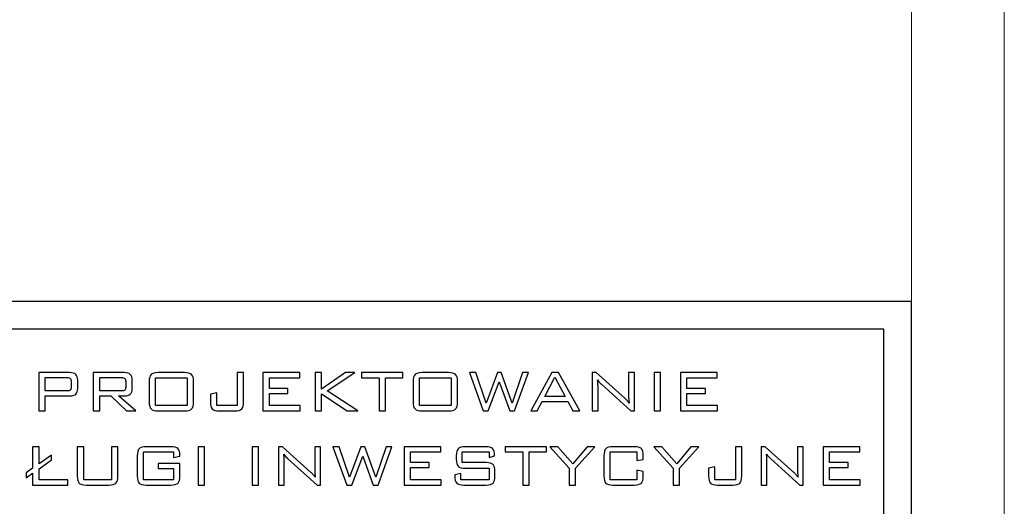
# Model space of a CAD drawing. Header units: metres. Extents: x -0.21 to 0.92, y -0.3 to 0.33.
# Tile 15 of 18: x 0.5919 to 0.645, y -0.2152 to -0.1889. Entities that reach past the tile are written whole.
import ezdxf

# ---------------------------------------------------------------- set-up
doc = ezdxf.new("R2010")
doc.units = ezdxf.units.M
doc.header["$LTSCALE"] = 0.0127
for name, color, linetype in [('_0', 7, 'Continuous'), ('A_ramka', 7, 'Continuous'), ('Design Layer-1', 7, 'Continuous')]:
    doc.layers.add(name, color=color, linetype=linetype)

msp = doc.modelspace()

# ---------------------------------------------------------------- linework, layer by layer
at = {"layer": '_0'}
for points, knots in [([(0.592912, -0.210023), (0.592912, -0.210023), (0.592912, -0.207959), (0.592912, -0.207959), (0.592912, -0.207959), (0.592912, -0.207959), (0.594575, -0.207959), (0.594575, -0.207959), (0.594575, -0.207959), (0.59473, -0.207959), (0.594842, -0.207991), (0.59491, -0.208054), (0.59491, -0.208054), (0.594978, -0.208117), (0.595012, -0.208219), (0.595012, -0.208359), (0.595012, -0.208359), (0.595012, -0.208359), (0.595012, -0.20882), (0.595012, -0.20882), (0.595012, -0.20882), (0.595012, -0.208959), (0.594978, -0.209061), (0.59491, -0.209124), (0.59491, -0.209124), (0.594842, -0.209187), (0.59473, -0.209219), (0.594575, -0.209219), (0.594575, -0.209219), (0.594575, -0.209219), (0.593258, -0.209219), (0.593258, -0.209219), (0.593258, -0.209219), (0.593258, -0.209219), (0.593258, -0.210023), (0.593258, -0.210023), (0.593258, -0.210023), (0.593258, -0.210023), (0.592912, -0.210023), (0.592912, -0.210023)], [0, 0, 0, 0, 0.1, 0.1, 0.1, 0.1, 0.2, 0.2, 0.2, 0.2, 0.3, 0.3, 0.3, 0.3, 0.4, 0.4, 0.4, 0.4, 0.5, 0.5, 0.5, 0.5, 0.6, 0.6, 0.6, 0.6, 0.7, 0.7, 0.7, 0.7, 0.8, 0.8, 0.8, 0.8, 0.9, 0.9, 0.9, 0.9, 1, 1, 1, 1]), ([(0.59444, -0.208226), (0.59444, -0.208226), (0.593258, -0.208226), (0.593258, -0.208226), (0.593258, -0.208226), (0.593258, -0.208226), (0.593258, -0.208947), (0.593258, -0.208947), (0.593258, -0.208947), (0.593258, -0.208947), (0.59444, -0.208947), (0.59444, -0.208947), (0.59444, -0.208947), (0.594525, -0.208947), (0.594583, -0.208931), (0.594615, -0.208899), (0.594615, -0.208899), (0.594647, -0.208866), (0.594663, -0.20881), (0.594663, -0.208731), (0.594663, -0.208731), (0.594663, -0.208731), (0.594663, -0.208443), (0.594663, -0.208443), (0.594663, -0.208443), (0.594663, -0.208364), (0.594647, -0.208308), (0.594615, -0.208275), (0.594615, -0.208275), (0.594583, -0.208242), (0.594525, -0.208226), (0.59444, -0.208226)], [0, 0, 0, 0, 0.125, 0.125, 0.125, 0.125, 0.25, 0.25, 0.25, 0.25, 0.375, 0.375, 0.375, 0.375, 0.5, 0.5, 0.5, 0.5, 0.625, 0.625, 0.625, 0.625, 0.75, 0.75, 0.75, 0.75, 0.875, 0.875, 0.875, 0.875, 1, 1, 1, 1]), ([(0.595854, -0.210023), (0.595854, -0.210023), (0.595854, -0.207959), (0.595854, -0.207959), (0.595854, -0.207959), (0.595854, -0.207959), (0.597517, -0.207959), (0.597517, -0.207959), (0.597517, -0.207959), (0.597672, -0.207959), (0.597783, -0.207991), (0.597851, -0.208054), (0.597851, -0.208054), (0.59792, -0.208117), (0.597954, -0.208219), (0.597954, -0.208359), (0.597954, -0.208359), (0.597954, -0.208359), (0.597954, -0.208821), (0.597954, -0.208821), (0.597954, -0.208821), (0.597954, -0.208959), (0.59792, -0.209061), (0.597851, -0.209124), (0.597851, -0.209124), (0.597783, -0.209187), (0.597672, -0.209219), (0.597517, -0.209219), (0.597517, -0.209219), (0.597517, -0.209219), (0.597214, -0.209219), (0.597214, -0.209219), (0.597214, -0.209219), (0.597214, -0.209219), (0.598157, -0.210023), (0.598157, -0.210023), (0.598157, -0.210023), (0.598157, -0.210023), (0.597646, -0.210023), (0.597646, -0.210023), (0.597646, -0.210023), (0.597646, -0.210023), (0.596807, -0.209219), (0.596807, -0.209219), (0.596807, -0.209219), (0.596807, -0.209219), (0.5962, -0.209219), (0.5962, -0.209219), (0.5962, -0.209219), (0.5962, -0.209219), (0.5962, -0.210023), (0.5962, -0.210023), (0.5962, -0.210023), (0.5962, -0.210023), (0.595854, -0.210023), (0.595854, -0.210023)], [0, 0, 0, 0, 0.071429, 0.071429, 0.071429, 0.071429, 0.142857, 0.142857, 0.142857, 0.142857, 0.214286, 0.214286, 0.214286, 0.214286, 0.285714, 0.285714, 0.285714, 0.285714, 0.357143, 0.357143, 0.357143, 0.357143, 0.428571, 0.428571, 0.428571, 0.428571, 0.5, 0.5, 0.5, 0.5, 0.571429, 0.571429, 0.571429, 0.571429, 0.642857, 0.642857, 0.642857, 0.642857, 0.714286, 0.714286, 0.714286, 0.714286, 0.785714, 0.785714, 0.785714, 0.785714, 0.857143, 0.857143, 0.857143, 0.857143, 0.928571, 0.928571, 0.928571, 0.928571, 1, 1, 1, 1]), ([(0.597382, -0.208226), (0.597382, -0.208226), (0.5962, -0.208226), (0.5962, -0.208226), (0.5962, -0.208226), (0.5962, -0.208226), (0.5962, -0.208951), (0.5962, -0.208951), (0.5962, -0.208951), (0.5962, -0.208951), (0.597382, -0.208951), (0.597382, -0.208951), (0.597382, -0.208951), (0.597468, -0.208951), (0.597527, -0.208936), (0.597558, -0.208905), (0.597558, -0.208905), (0.59759, -0.208874), (0.597605, -0.208819), (0.597605, -0.20874), (0.597605, -0.20874), (0.597605, -0.20874), (0.597605, -0.20844), (0.597605, -0.20844), (0.597605, -0.20844), (0.597605, -0.208361), (0.597589, -0.208306), (0.597557, -0.208274), (0.597557, -0.208274), (0.597525, -0.208242), (0.597467, -0.208226), (0.597382, -0.208226)], [0, 0, 0, 0, 0.125, 0.125, 0.125, 0.125, 0.25, 0.25, 0.25, 0.25, 0.375, 0.375, 0.375, 0.375, 0.5, 0.5, 0.5, 0.5, 0.625, 0.625, 0.625, 0.625, 0.75, 0.75, 0.75, 0.75, 0.875, 0.875, 0.875, 0.875, 1, 1, 1, 1]), ([(0.598874, -0.208448), (0.598874, -0.20826), (0.598907, -0.208132), (0.598974, -0.208063), (0.598974, -0.208063), (0.599042, -0.207994), (0.599169, -0.207959), (0.599358, -0.207959), (0.599358, -0.207959), (0.599358, -0.207959), (0.600785, -0.207959), (0.600785, -0.207959), (0.600785, -0.207959), (0.600971, -0.207959), (0.601097, -0.207993), (0.601164, -0.208062), (0.601164, -0.208062), (0.601232, -0.20813), (0.601265, -0.208259), (0.601265, -0.208448), (0.601265, -0.208448), (0.601265, -0.208448), (0.601265, -0.209534), (0.601265, -0.209534), (0.601265, -0.209534), (0.601265, -0.209725), (0.601232, -0.209854), (0.601164, -0.209922), (0.601164, -0.209922), (0.601097, -0.209989), (0.600971, -0.210023), (0.600785, -0.210023), (0.600785, -0.210023), (0.600785, -0.210023), (0.599358, -0.210023), (0.599358, -0.210023), (0.599358, -0.210023), (0.599169, -0.210023), (0.599042, -0.209988), (0.598974, -0.20992), (0.598974, -0.20992), (0.598907, -0.20985), (0.598874, -0.209722), (0.598874, -0.209534), (0.598874, -0.209534), (0.598874, -0.209534), (0.598874, -0.208448), (0.598874, -0.208448)], [0, 0, 0, 0, 0.083333, 0.083333, 0.083333, 0.083333, 0.166667, 0.166667, 0.166667, 0.166667, 0.25, 0.25, 0.25, 0.25, 0.333333, 0.333333, 0.333333, 0.333333, 0.416667, 0.416667, 0.416667, 0.416667, 0.5, 0.5, 0.5, 0.5, 0.583333, 0.583333, 0.583333, 0.583333, 0.666667, 0.666667, 0.666667, 0.666667, 0.75, 0.75, 0.75, 0.75, 0.833333, 0.833333, 0.833333, 0.833333, 0.916667, 0.916667, 0.916667, 0.916667, 1, 1, 1, 1]), ([(0.599217, -0.209736), (0.599217, -0.209736), (0.600925, -0.209736), (0.600925, -0.209736), (0.600925, -0.209736), (0.600925, -0.209736), (0.600925, -0.20824), (0.600925, -0.20824), (0.600925, -0.20824), (0.600925, -0.20824), (0.599217, -0.20824), (0.599217, -0.20824), (0.599217, -0.20824), (0.599217, -0.20824), (0.599217, -0.209736), (0.599217, -0.209736)], [0, 0, 0, 0, 0.25, 0.25, 0.25, 0.25, 0.5, 0.5, 0.5, 0.5, 0.75, 0.75, 0.75, 0.75, 1, 1, 1, 1]), ([(0.60266, -0.210023), (0.602473, -0.210023), (0.602346, -0.209989), (0.602279, -0.209922), (0.602279, -0.209922), (0.602213, -0.209854), (0.60218, -0.209725), (0.60218, -0.209534), (0.60218, -0.209534), (0.60218, -0.209534), (0.60218, -0.209123), (0.60218, -0.209123), (0.60218, -0.209123), (0.60218, -0.209123), (0.60252, -0.209051), (0.60252, -0.209051), (0.60252, -0.209051), (0.60252, -0.209051), (0.60252, -0.209736), (0.60252, -0.209736), (0.60252, -0.209736), (0.60252, -0.209736), (0.603627, -0.209736), (0.603627, -0.209736), (0.603627, -0.209736), (0.603627, -0.209736), (0.603627, -0.207959), (0.603627, -0.207959), (0.603627, -0.207959), (0.603627, -0.207959), (0.60397, -0.207959), (0.60397, -0.207959), (0.60397, -0.207959), (0.60397, -0.207959), (0.60397, -0.209534), (0.60397, -0.209534), (0.60397, -0.209534), (0.60397, -0.209724), (0.603937, -0.209852), (0.60387, -0.20992), (0.60387, -0.20992), (0.603803, -0.209989), (0.603675, -0.210023), (0.603488, -0.210023), (0.603488, -0.210023), (0.603488, -0.210023), (0.60266, -0.210023), (0.60266, -0.210023)], [0, 0, 0, 0, 0.083333, 0.083333, 0.083333, 0.083333, 0.166667, 0.166667, 0.166667, 0.166667, 0.25, 0.25, 0.25, 0.25, 0.333333, 0.333333, 0.333333, 0.333333, 0.416667, 0.416667, 0.416667, 0.416667, 0.5, 0.5, 0.5, 0.5, 0.583333, 0.583333, 0.583333, 0.583333, 0.666667, 0.666667, 0.666667, 0.666667, 0.75, 0.75, 0.75, 0.75, 0.833333, 0.833333, 0.833333, 0.833333, 0.916667, 0.916667, 0.916667, 0.916667, 1, 1, 1, 1]), ([(0.605013, -0.210023), (0.605013, -0.210023), (0.605013, -0.207959), (0.605013, -0.207959), (0.605013, -0.207959), (0.605013, -0.207959), (0.607001, -0.207959), (0.607001, -0.207959), (0.607001, -0.207959), (0.607001, -0.207959), (0.607001, -0.208236), (0.607001, -0.208236), (0.607001, -0.208236), (0.607001, -0.208236), (0.605359, -0.208236), (0.605359, -0.208236), (0.605359, -0.208236), (0.605359, -0.208236), (0.605359, -0.208811), (0.605359, -0.208811), (0.605359, -0.208811), (0.605359, -0.208811), (0.606363, -0.208811), (0.606363, -0.208811), (0.606363, -0.208811), (0.606363, -0.208811), (0.606363, -0.209084), (0.606363, -0.209084), (0.606363, -0.209084), (0.606363, -0.209084), (0.605359, -0.209084), (0.605359, -0.209084), (0.605359, -0.209084), (0.605359, -0.209084), (0.605359, -0.20974), (0.605359, -0.20974), (0.605359, -0.20974), (0.605359, -0.20974), (0.607016, -0.20974), (0.607016, -0.20974), (0.607016, -0.20974), (0.607016, -0.20974), (0.607016, -0.210023), (0.607016, -0.210023), (0.607016, -0.210023), (0.607016, -0.210023), (0.605013, -0.210023), (0.605013, -0.210023)], [0, 0, 0, 0, 0.083333, 0.083333, 0.083333, 0.083333, 0.166667, 0.166667, 0.166667, 0.166667, 0.25, 0.25, 0.25, 0.25, 0.333333, 0.333333, 0.333333, 0.333333, 0.416667, 0.416667, 0.416667, 0.416667, 0.5, 0.5, 0.5, 0.5, 0.583333, 0.583333, 0.583333, 0.583333, 0.666667, 0.666667, 0.666667, 0.666667, 0.75, 0.75, 0.75, 0.75, 0.833333, 0.833333, 0.833333, 0.833333, 0.916667, 0.916667, 0.916667, 0.916667, 1, 1, 1, 1]), ([(0.607836, -0.210023), (0.607836, -0.210023), (0.607836, -0.207959), (0.607836, -0.207959), (0.607836, -0.207959), (0.607836, -0.207959), (0.608182, -0.207959), (0.608182, -0.207959), (0.608182, -0.207959), (0.608182, -0.207959), (0.608182, -0.208844), (0.608182, -0.208844), (0.608182, -0.208844), (0.608182, -0.208844), (0.609468, -0.207959), (0.609468, -0.207959), (0.609468, -0.207959), (0.609468, -0.207959), (0.609972, -0.207959), (0.609972, -0.207959), (0.609972, -0.207959), (0.609972, -0.207959), (0.608476, -0.208947), (0.608476, -0.208947), (0.608476, -0.208947), (0.608476, -0.208947), (0.610136, -0.210023), (0.610136, -0.210023), (0.610136, -0.210023), (0.610136, -0.210023), (0.60956, -0.210023), (0.60956, -0.210023), (0.60956, -0.210023), (0.60956, -0.210023), (0.608182, -0.209095), (0.608182, -0.209095), (0.608182, -0.209095), (0.608182, -0.209095), (0.608182, -0.210023), (0.608182, -0.210023), (0.608182, -0.210023), (0.608182, -0.210023), (0.607836, -0.210023), (0.607836, -0.210023)], [0, 0, 0, 0, 0.090909, 0.090909, 0.090909, 0.090909, 0.181818, 0.181818, 0.181818, 0.181818, 0.272727, 0.272727, 0.272727, 0.272727, 0.363636, 0.363636, 0.363636, 0.363636, 0.454545, 0.454545, 0.454545, 0.454545, 0.545455, 0.545455, 0.545455, 0.545455, 0.636364, 0.636364, 0.636364, 0.636364, 0.727273, 0.727273, 0.727273, 0.727273, 0.818182, 0.818182, 0.818182, 0.818182, 0.909091, 0.909091, 0.909091, 0.909091, 1, 1, 1, 1]), ([(0.611625, -0.20824), (0.611625, -0.20824), (0.611625, -0.210023), (0.611625, -0.210023), (0.611625, -0.210023), (0.611625, -0.210023), (0.611281, -0.210023), (0.611281, -0.210023), (0.611281, -0.210023), (0.611281, -0.210023), (0.611281, -0.20824), (0.611281, -0.20824), (0.611281, -0.20824), (0.611281, -0.20824), (0.610338, -0.20824), (0.610338, -0.20824), (0.610338, -0.20824), (0.610338, -0.20824), (0.610338, -0.207959), (0.610338, -0.207959), (0.610338, -0.207959), (0.610338, -0.207959), (0.612572, -0.207959), (0.612572, -0.207959), (0.612572, -0.207959), (0.612572, -0.207959), (0.612572, -0.20824), (0.612572, -0.20824), (0.612572, -0.20824), (0.612572, -0.20824), (0.611625, -0.20824), (0.611625, -0.20824)], [0, 0, 0, 0, 0.125, 0.125, 0.125, 0.125, 0.25, 0.25, 0.25, 0.25, 0.375, 0.375, 0.375, 0.375, 0.5, 0.5, 0.5, 0.5, 0.625, 0.625, 0.625, 0.625, 0.75, 0.75, 0.75, 0.75, 0.875, 0.875, 0.875, 0.875, 1, 1, 1, 1]), ([(0.613124, -0.208448), (0.613124, -0.20826), (0.613157, -0.208132), (0.613225, -0.208063), (0.613225, -0.208063), (0.613292, -0.207994), (0.61342, -0.207959), (0.613608, -0.207959), (0.613608, -0.207959), (0.613608, -0.207959), (0.615035, -0.207959), (0.615035, -0.207959), (0.615035, -0.207959), (0.615221, -0.207959), (0.615348, -0.207993), (0.615415, -0.208062), (0.615415, -0.208062), (0.615482, -0.20813), (0.615515, -0.208259), (0.615515, -0.208448), (0.615515, -0.208448), (0.615515, -0.208448), (0.615515, -0.209534), (0.615515, -0.209534), (0.615515, -0.209534), (0.615515, -0.209725), (0.615482, -0.209854), (0.615415, -0.209922), (0.615415, -0.209922), (0.615348, -0.209989), (0.615221, -0.210023), (0.615035, -0.210023), (0.615035, -0.210023), (0.615035, -0.210023), (0.613608, -0.210023), (0.613608, -0.210023), (0.613608, -0.210023), (0.61342, -0.210023), (0.613292, -0.209988), (0.613225, -0.20992), (0.613225, -0.20992), (0.613157, -0.20985), (0.613124, -0.209722), (0.613124, -0.209534), (0.613124, -0.209534), (0.613124, -0.209534), (0.613124, -0.208448), (0.613124, -0.208448)], [0, 0, 0, 0, 0.083333, 0.083333, 0.083333, 0.083333, 0.166667, 0.166667, 0.166667, 0.166667, 0.25, 0.25, 0.25, 0.25, 0.333333, 0.333333, 0.333333, 0.333333, 0.416667, 0.416667, 0.416667, 0.416667, 0.5, 0.5, 0.5, 0.5, 0.583333, 0.583333, 0.583333, 0.583333, 0.666667, 0.666667, 0.666667, 0.666667, 0.75, 0.75, 0.75, 0.75, 0.833333, 0.833333, 0.833333, 0.833333, 0.916667, 0.916667, 0.916667, 0.916667, 1, 1, 1, 1]), ([(0.613468, -0.209736), (0.613468, -0.209736), (0.615176, -0.209736), (0.615176, -0.209736), (0.615176, -0.209736), (0.615176, -0.209736), (0.615176, -0.20824), (0.615176, -0.20824), (0.615176, -0.20824), (0.615176, -0.20824), (0.613468, -0.20824), (0.613468, -0.20824), (0.613468, -0.20824), (0.613468, -0.20824), (0.613468, -0.209736), (0.613468, -0.209736)], [0, 0, 0, 0, 0.25, 0.25, 0.25, 0.25, 0.5, 0.5, 0.5, 0.5, 0.75, 0.75, 0.75, 0.75, 1, 1, 1, 1]), ([(0.616903, -0.210023), (0.616903, -0.210023), (0.616155, -0.207959), (0.616155, -0.207959), (0.616155, -0.207959), (0.616155, -0.207959), (0.616502, -0.207959), (0.616502, -0.207959), (0.616502, -0.207959), (0.616502, -0.207959), (0.617061, -0.209599), (0.617061, -0.209599), (0.617061, -0.209599), (0.617061, -0.209599), (0.61767, -0.207959), (0.61767, -0.207959), (0.61767, -0.207959), (0.61767, -0.207959), (0.617881, -0.207959), (0.617881, -0.207959), (0.617881, -0.207959), (0.617881, -0.207959), (0.618469, -0.209599), (0.618469, -0.209599), (0.618469, -0.209599), (0.618469, -0.209599), (0.619032, -0.207959), (0.619032, -0.207959), (0.619032, -0.207959), (0.619032, -0.207959), (0.619341, -0.207959), (0.619341, -0.207959), (0.619341, -0.207959), (0.619341, -0.207959), (0.618593, -0.210023), (0.618593, -0.210023), (0.618593, -0.210023), (0.618593, -0.210023), (0.618337, -0.210023), (0.618337, -0.210023), (0.618337, -0.210023), (0.618337, -0.210023), (0.617766, -0.208463), (0.617766, -0.208463), (0.617766, -0.208463), (0.617766, -0.208463), (0.617174, -0.210023), (0.617174, -0.210023), (0.617174, -0.210023), (0.617174, -0.210023), (0.616903, -0.210023), (0.616903, -0.210023)], [0, 0, 0, 0, 0.076923, 0.076923, 0.076923, 0.076923, 0.153846, 0.153846, 0.153846, 0.153846, 0.230769, 0.230769, 0.230769, 0.230769, 0.307692, 0.307692, 0.307692, 0.307692, 0.384615, 0.384615, 0.384615, 0.384615, 0.461538, 0.461538, 0.461538, 0.461538, 0.538462, 0.538462, 0.538462, 0.538462, 0.615385, 0.615385, 0.615385, 0.615385, 0.692308, 0.692308, 0.692308, 0.692308, 0.769231, 0.769231, 0.769231, 0.769231, 0.846154, 0.846154, 0.846154, 0.846154, 0.923077, 0.923077, 0.923077, 0.923077, 1, 1, 1, 1]), ([(0.619477, -0.210023), (0.619477, -0.210023), (0.620604, -0.207959), (0.620604, -0.207959), (0.620604, -0.207959), (0.620604, -0.207959), (0.620973, -0.207959), (0.620973, -0.207959), (0.620973, -0.207959), (0.620973, -0.207959), (0.622119, -0.210023), (0.622119, -0.210023), (0.622119, -0.210023), (0.622119, -0.210023), (0.62174, -0.210023), (0.62174, -0.210023), (0.62174, -0.210023), (0.62174, -0.210023), (0.621476, -0.209516), (0.621476, -0.209516), (0.621476, -0.209516), (0.621476, -0.209516), (0.620081, -0.209516), (0.620081, -0.209516), (0.620081, -0.209516), (0.620081, -0.209516), (0.619817, -0.210023), (0.619817, -0.210023), (0.619817, -0.210023), (0.619817, -0.210023), (0.619477, -0.210023), (0.619477, -0.210023)], [0, 0, 0, 0, 0.125, 0.125, 0.125, 0.125, 0.25, 0.25, 0.25, 0.25, 0.375, 0.375, 0.375, 0.375, 0.5, 0.5, 0.5, 0.5, 0.625, 0.625, 0.625, 0.625, 0.75, 0.75, 0.75, 0.75, 0.875, 0.875, 0.875, 0.875, 1, 1, 1, 1]), ([(0.620225, -0.209252), (0.620225, -0.209252), (0.621336, -0.209252), (0.621336, -0.209252), (0.621336, -0.209252), (0.621336, -0.209252), (0.620779, -0.208196), (0.620779, -0.208196), (0.620779, -0.208196), (0.620779, -0.208196), (0.620225, -0.209252), (0.620225, -0.209252)], [0, 0, 0, 0, 0.333333, 0.333333, 0.333333, 0.333333, 0.666667, 0.666667, 0.666667, 0.666667, 1, 1, 1, 1]), ([(0.622786, -0.210023), (0.622786, -0.210023), (0.622786, -0.207959), (0.622786, -0.207959), (0.622786, -0.207959), (0.622786, -0.207959), (0.623003, -0.207959), (0.623003, -0.207959), (0.623003, -0.207959), (0.623003, -0.207959), (0.624547, -0.209339), (0.624547, -0.209339), (0.624547, -0.209339), (0.624582, -0.209371), (0.62462, -0.209409), (0.62466, -0.209453), (0.62466, -0.209453), (0.624699, -0.209497), (0.62474, -0.209546), (0.624782, -0.209599), (0.624782, -0.209599), (0.624771, -0.209533), (0.624763, -0.209464), (0.624758, -0.209391), (0.624758, -0.209391), (0.624753, -0.209319), (0.62475, -0.209219), (0.62475, -0.209091), (0.62475, -0.209091), (0.62475, -0.209091), (0.62475, -0.207959), (0.62475, -0.207959), (0.62475, -0.207959), (0.62475, -0.207959), (0.625067, -0.207959), (0.625067, -0.207959), (0.625067, -0.207959), (0.625067, -0.207959), (0.625067, -0.210023), (0.625067, -0.210023), (0.625067, -0.210023), (0.625067, -0.210023), (0.624873, -0.210023), (0.624873, -0.210023), (0.624873, -0.210023), (0.624873, -0.210023), (0.623288, -0.208588), (0.623288, -0.208588), (0.623288, -0.208588), (0.623281, -0.208582), (0.623269, -0.208571), (0.623254, -0.208557), (0.623254, -0.208557), (0.623175, -0.208486), (0.623117, -0.208419), (0.62308, -0.208356), (0.62308, -0.208356), (0.623088, -0.208418), (0.623093, -0.208485), (0.623097, -0.208556), (0.623097, -0.208556), (0.623101, -0.208627), (0.623103, -0.20871), (0.623103, -0.208807), (0.623103, -0.208807), (0.623103, -0.208807), (0.623103, -0.210023), (0.623103, -0.210023), (0.623103, -0.210023), (0.623103, -0.210023), (0.622786, -0.210023), (0.622786, -0.210023)], [0, 0, 0, 0, 0.055556, 0.055556, 0.055556, 0.055556, 0.111111, 0.111111, 0.111111, 0.111111, 0.166667, 0.166667, 0.166667, 0.166667, 0.222222, 0.222222, 0.222222, 0.222222, 0.277778, 0.277778, 0.277778, 0.277778, 0.333333, 0.333333, 0.333333, 0.333333, 0.388889, 0.388889, 0.388889, 0.388889, 0.444444, 0.444444, 0.444444, 0.444444, 0.5, 0.5, 0.5, 0.5, 0.555556, 0.555556, 0.555556, 0.555556, 0.611111, 0.611111, 0.611111, 0.611111, 0.666667, 0.666667, 0.666667, 0.666667, 0.722222, 0.722222, 0.722222, 0.722222, 0.777778, 0.777778, 0.777778, 0.777778, 0.833333, 0.833333, 0.833333, 0.833333, 0.888889, 0.888889, 0.888889, 0.888889, 0.944444, 0.944444, 0.944444, 0.944444, 1, 1, 1, 1]), ([(0.626136, -0.210023), (0.626136, -0.210023), (0.626136, -0.207959), (0.626136, -0.207959), (0.626136, -0.207959), (0.626136, -0.207959), (0.626482, -0.207959), (0.626482, -0.207959), (0.626482, -0.207959), (0.626482, -0.207959), (0.626482, -0.210023), (0.626482, -0.210023), (0.626482, -0.210023), (0.626482, -0.210023), (0.626136, -0.210023), (0.626136, -0.210023)], [0, 0, 0, 0, 0.25, 0.25, 0.25, 0.25, 0.5, 0.5, 0.5, 0.5, 0.75, 0.75, 0.75, 0.75, 1, 1, 1, 1]), ([(0.627551, -0.210023), (0.627551, -0.210023), (0.627551, -0.207959), (0.627551, -0.207959), (0.627551, -0.207959), (0.627551, -0.207959), (0.629539, -0.207959), (0.629539, -0.207959), (0.629539, -0.207959), (0.629539, -0.207959), (0.629539, -0.208236), (0.629539, -0.208236), (0.629539, -0.208236), (0.629539, -0.208236), (0.627897, -0.208236), (0.627897, -0.208236), (0.627897, -0.208236), (0.627897, -0.208236), (0.627897, -0.208811), (0.627897, -0.208811), (0.627897, -0.208811), (0.627897, -0.208811), (0.628901, -0.208811), (0.628901, -0.208811), (0.628901, -0.208811), (0.628901, -0.208811), (0.628901, -0.209084), (0.628901, -0.209084), (0.628901, -0.209084), (0.628901, -0.209084), (0.627897, -0.209084), (0.627897, -0.209084), (0.627897, -0.209084), (0.627897, -0.209084), (0.627897, -0.20974), (0.627897, -0.20974), (0.627897, -0.20974), (0.627897, -0.20974), (0.629554, -0.20974), (0.629554, -0.20974), (0.629554, -0.20974), (0.629554, -0.20974), (0.629554, -0.210023), (0.629554, -0.210023), (0.629554, -0.210023), (0.629554, -0.210023), (0.627551, -0.210023), (0.627551, -0.210023)], [0, 0, 0, 0, 0.083333, 0.083333, 0.083333, 0.083333, 0.166667, 0.166667, 0.166667, 0.166667, 0.25, 0.25, 0.25, 0.25, 0.333333, 0.333333, 0.333333, 0.333333, 0.416667, 0.416667, 0.416667, 0.416667, 0.5, 0.5, 0.5, 0.5, 0.583333, 0.583333, 0.583333, 0.583333, 0.666667, 0.666667, 0.666667, 0.666667, 0.75, 0.75, 0.75, 0.75, 0.833333, 0.833333, 0.833333, 0.833333, 0.916667, 0.916667, 0.916667, 0.916667, 1, 1, 1, 1]), ([(0.592581, -0.214025), (0.592581, -0.214025), (0.592581, -0.213377), (0.592581, -0.213377), (0.592581, -0.213377), (0.592581, -0.213377), (0.592226, -0.213629), (0.592226, -0.213629), (0.592226, -0.213629), (0.592226, -0.213629), (0.592226, -0.213365), (0.592226, -0.213365), (0.592226, -0.213365), (0.592226, -0.213365), (0.592581, -0.213113), (0.592581, -0.213113), (0.592581, -0.213113), (0.592581, -0.213113), (0.592581, -0.211961), (0.592581, -0.211961), (0.592581, -0.211961), (0.592581, -0.211961), (0.592927, -0.211961), (0.592927, -0.211961), (0.592927, -0.211961), (0.592927, -0.211961), (0.592927, -0.212881), (0.592927, -0.212881), (0.592927, -0.212881), (0.592927, -0.212881), (0.593603, -0.212407), (0.593603, -0.212407), (0.593603, -0.212407), (0.593603, -0.212407), (0.593603, -0.212674), (0.593603, -0.212674), (0.593603, -0.212674), (0.593603, -0.212674), (0.592927, -0.213148), (0.592927, -0.213148), (0.592927, -0.213148), (0.592927, -0.213148), (0.592927, -0.213738), (0.592927, -0.213738), (0.592927, -0.213738), (0.592927, -0.213738), (0.594489, -0.213738), (0.594489, -0.213738), (0.594489, -0.213738), (0.594489, -0.213738), (0.594489, -0.214025), (0.594489, -0.214025), (0.594489, -0.214025), (0.594489, -0.214025), (0.592581, -0.214025), (0.592581, -0.214025)], [0, 0, 0, 0, 0.071429, 0.071429, 0.071429, 0.071429, 0.142857, 0.142857, 0.142857, 0.142857, 0.214286, 0.214286, 0.214286, 0.214286, 0.285714, 0.285714, 0.285714, 0.285714, 0.357143, 0.357143, 0.357143, 0.357143, 0.428571, 0.428571, 0.428571, 0.428571, 0.5, 0.5, 0.5, 0.5, 0.571429, 0.571429, 0.571429, 0.571429, 0.642857, 0.642857, 0.642857, 0.642857, 0.714286, 0.714286, 0.714286, 0.714286, 0.785714, 0.785714, 0.785714, 0.785714, 0.857143, 0.857143, 0.857143, 0.857143, 0.928571, 0.928571, 0.928571, 0.928571, 1, 1, 1, 1]), ([(0.595338, -0.211961), (0.595338, -0.211961), (0.595338, -0.213738), (0.595338, -0.213738), (0.595338, -0.213738), (0.595338, -0.213738), (0.59684, -0.213738), (0.59684, -0.213738), (0.59684, -0.213738), (0.59684, -0.213738), (0.59684, -0.211961), (0.59684, -0.211961), (0.59684, -0.211961), (0.59684, -0.211961), (0.59718, -0.211961), (0.59718, -0.211961), (0.59718, -0.211961), (0.59718, -0.211961), (0.59718, -0.213537), (0.59718, -0.213537), (0.59718, -0.213537), (0.59718, -0.213727), (0.597147, -0.213856), (0.59708, -0.213924), (0.59708, -0.213924), (0.597012, -0.213991), (0.596886, -0.214025), (0.5967, -0.214025), (0.5967, -0.214025), (0.5967, -0.214025), (0.595476, -0.214025), (0.595476, -0.214025), (0.595476, -0.214025), (0.595289, -0.214025), (0.595161, -0.21399), (0.595093, -0.213922), (0.595093, -0.213922), (0.595026, -0.213852), (0.594992, -0.213725), (0.594992, -0.213537), (0.594992, -0.213537), (0.594992, -0.213537), (0.594992, -0.211961), (0.594992, -0.211961), (0.594992, -0.211961), (0.594992, -0.211961), (0.595338, -0.211961), (0.595338, -0.211961)], [0, 0, 0, 0, 0.083333, 0.083333, 0.083333, 0.083333, 0.166667, 0.166667, 0.166667, 0.166667, 0.25, 0.25, 0.25, 0.25, 0.333333, 0.333333, 0.333333, 0.333333, 0.416667, 0.416667, 0.416667, 0.416667, 0.5, 0.5, 0.5, 0.5, 0.583333, 0.583333, 0.583333, 0.583333, 0.666667, 0.666667, 0.666667, 0.666667, 0.75, 0.75, 0.75, 0.75, 0.833333, 0.833333, 0.833333, 0.833333, 0.916667, 0.916667, 0.916667, 0.916667, 1, 1, 1, 1]), ([(0.600187, -0.212243), (0.600187, -0.212243), (0.598571, -0.212243), (0.598571, -0.212243), (0.598571, -0.212243), (0.598571, -0.212243), (0.598571, -0.213738), (0.598571, -0.213738), (0.598571, -0.213738), (0.598571, -0.213738), (0.600187, -0.213738), (0.600187, -0.213738), (0.600187, -0.213738), (0.600187, -0.213738), (0.600187, -0.213133), (0.600187, -0.213133), (0.600187, -0.213133), (0.600187, -0.213133), (0.599351, -0.213133), (0.599351, -0.213133), (0.599351, -0.213133), (0.599351, -0.213133), (0.599351, -0.21287), (0.599351, -0.21287), (0.599351, -0.21287), (0.599351, -0.21287), (0.600531, -0.21287), (0.600531, -0.21287), (0.600531, -0.21287), (0.600531, -0.21287), (0.600531, -0.213537), (0.600531, -0.213537), (0.600531, -0.213537), (0.600531, -0.213726), (0.600497, -0.213854), (0.600429, -0.213922), (0.600429, -0.213922), (0.600361, -0.213991), (0.600233, -0.214025), (0.600046, -0.214025), (0.600046, -0.214025), (0.600046, -0.214025), (0.598712, -0.214025), (0.598712, -0.214025), (0.598712, -0.214025), (0.598522, -0.214025), (0.598395, -0.21399), (0.598328, -0.213922), (0.598328, -0.213922), (0.59826, -0.213852), (0.598227, -0.213725), (0.598227, -0.213537), (0.598227, -0.213537), (0.598227, -0.213537), (0.598227, -0.21245), (0.598227, -0.21245), (0.598227, -0.21245), (0.598227, -0.212263), (0.59826, -0.212134), (0.598328, -0.212065), (0.598328, -0.212065), (0.598395, -0.211996), (0.598522, -0.211961), (0.598712, -0.211961), (0.598712, -0.211961), (0.598712, -0.211961), (0.600046, -0.211961), (0.600046, -0.211961), (0.600046, -0.211961), (0.600231, -0.211961), (0.600358, -0.211995), (0.600427, -0.212062), (0.600427, -0.212062), (0.600496, -0.212129), (0.600531, -0.212251), (0.600531, -0.212426), (0.600531, -0.212426), (0.600531, -0.212426), (0.600531, -0.212477), (0.600531, -0.212477), (0.600531, -0.212477), (0.600531, -0.212477), (0.600187, -0.212546), (0.600187, -0.212546), (0.600187, -0.212546), (0.600187, -0.212546), (0.600187, -0.212243), (0.600187, -0.212243)], [0, 0, 0, 0, 0.045455, 0.045455, 0.045455, 0.045455, 0.090909, 0.090909, 0.090909, 0.090909, 0.136364, 0.136364, 0.136364, 0.136364, 0.181818, 0.181818, 0.181818, 0.181818, 0.227273, 0.227273, 0.227273, 0.227273, 0.272727, 0.272727, 0.272727, 0.272727, 0.318182, 0.318182, 0.318182, 0.318182, 0.363636, 0.363636, 0.363636, 0.363636, 0.409091, 0.409091, 0.409091, 0.409091, 0.454545, 0.454545, 0.454545, 0.454545, 0.5, 0.5, 0.5, 0.5, 0.545455, 0.545455, 0.545455, 0.545455, 0.590909, 0.590909, 0.590909, 0.590909, 0.636364, 0.636364, 0.636364, 0.636364, 0.681818, 0.681818, 0.681818, 0.681818, 0.727273, 0.727273, 0.727273, 0.727273, 0.772727, 0.772727, 0.772727, 0.772727, 0.818182, 0.818182, 0.818182, 0.818182, 0.863636, 0.863636, 0.863636, 0.863636, 0.909091, 0.909091, 0.909091, 0.909091, 0.954545, 0.954545, 0.954545, 0.954545, 1, 1, 1, 1]), ([(0.60152, -0.214025), (0.60152, -0.214025), (0.60152, -0.211961), (0.60152, -0.211961), (0.60152, -0.211961), (0.60152, -0.211961), (0.601866, -0.211961), (0.601866, -0.211961), (0.601866, -0.211961), (0.601866, -0.211961), (0.601866, -0.214025), (0.601866, -0.214025), (0.601866, -0.214025), (0.601866, -0.214025), (0.60152, -0.214025), (0.60152, -0.214025)], [0, 0, 0, 0, 0.25, 0.25, 0.25, 0.25, 0.5, 0.5, 0.5, 0.5, 0.75, 0.75, 0.75, 0.75, 1, 1, 1, 1]), ([(0.604431, -0.214025), (0.604431, -0.214025), (0.604431, -0.211961), (0.604431, -0.211961), (0.604431, -0.211961), (0.604431, -0.211961), (0.604776, -0.211961), (0.604776, -0.211961), (0.604776, -0.211961), (0.604776, -0.211961), (0.604776, -0.214025), (0.604776, -0.214025), (0.604776, -0.214025), (0.604776, -0.214025), (0.604431, -0.214025), (0.604431, -0.214025)], [0, 0, 0, 0, 0.25, 0.25, 0.25, 0.25, 0.5, 0.5, 0.5, 0.5, 0.75, 0.75, 0.75, 0.75, 1, 1, 1, 1]), ([(0.605846, -0.214025), (0.605846, -0.214025), (0.605846, -0.211961), (0.605846, -0.211961), (0.605846, -0.211961), (0.605846, -0.211961), (0.606062, -0.211961), (0.606062, -0.211961), (0.606062, -0.211961), (0.606062, -0.211961), (0.607606, -0.213341), (0.607606, -0.213341), (0.607606, -0.213341), (0.607642, -0.213373), (0.607679, -0.213411), (0.607719, -0.213455), (0.607719, -0.213455), (0.607758, -0.213499), (0.607799, -0.213548), (0.607841, -0.213601), (0.607841, -0.213601), (0.60783, -0.213535), (0.607823, -0.213466), (0.607817, -0.213393), (0.607817, -0.213393), (0.607812, -0.213321), (0.60781, -0.213222), (0.60781, -0.213093), (0.60781, -0.213093), (0.60781, -0.213093), (0.60781, -0.211961), (0.60781, -0.211961), (0.60781, -0.211961), (0.60781, -0.211961), (0.608126, -0.211961), (0.608126, -0.211961), (0.608126, -0.211961), (0.608126, -0.211961), (0.608126, -0.214025), (0.608126, -0.214025), (0.608126, -0.214025), (0.608126, -0.214025), (0.607933, -0.214025), (0.607933, -0.214025), (0.607933, -0.214025), (0.607933, -0.214025), (0.606348, -0.21259), (0.606348, -0.21259), (0.606348, -0.21259), (0.60634, -0.212584), (0.606328, -0.212573), (0.606313, -0.212559), (0.606313, -0.212559), (0.606234, -0.212488), (0.606176, -0.212421), (0.606139, -0.212358), (0.606139, -0.212358), (0.606147, -0.21242), (0.606152, -0.212487), (0.606156, -0.212558), (0.606156, -0.212558), (0.60616, -0.212629), (0.606162, -0.212712), (0.606162, -0.212809), (0.606162, -0.212809), (0.606162, -0.212809), (0.606162, -0.214025), (0.606162, -0.214025), (0.606162, -0.214025), (0.606162, -0.214025), (0.605846, -0.214025), (0.605846, -0.214025)], [0, 0, 0, 0, 0.055556, 0.055556, 0.055556, 0.055556, 0.111111, 0.111111, 0.111111, 0.111111, 0.166667, 0.166667, 0.166667, 0.166667, 0.222222, 0.222222, 0.222222, 0.222222, 0.277778, 0.277778, 0.277778, 0.277778, 0.333333, 0.333333, 0.333333, 0.333333, 0.388889, 0.388889, 0.388889, 0.388889, 0.444444, 0.444444, 0.444444, 0.444444, 0.5, 0.5, 0.5, 0.5, 0.555556, 0.555556, 0.555556, 0.555556, 0.611111, 0.611111, 0.611111, 0.611111, 0.666667, 0.666667, 0.666667, 0.666667, 0.722222, 0.722222, 0.722222, 0.722222, 0.777778, 0.777778, 0.777778, 0.777778, 0.833333, 0.833333, 0.833333, 0.833333, 0.888889, 0.888889, 0.888889, 0.888889, 0.944444, 0.944444, 0.944444, 0.944444, 1, 1, 1, 1]), ([(0.609537, -0.214025), (0.609537, -0.214025), (0.608789, -0.211961), (0.608789, -0.211961), (0.608789, -0.211961), (0.608789, -0.211961), (0.609136, -0.211961), (0.609136, -0.211961), (0.609136, -0.211961), (0.609136, -0.211961), (0.609695, -0.213601), (0.609695, -0.213601), (0.609695, -0.213601), (0.609695, -0.213601), (0.610304, -0.211961), (0.610304, -0.211961), (0.610304, -0.211961), (0.610304, -0.211961), (0.610515, -0.211961), (0.610515, -0.211961), (0.610515, -0.211961), (0.610515, -0.211961), (0.611102, -0.213601), (0.611102, -0.213601), (0.611102, -0.213601), (0.611102, -0.213601), (0.611666, -0.211961), (0.611666, -0.211961), (0.611666, -0.211961), (0.611666, -0.211961), (0.611975, -0.211961), (0.611975, -0.211961), (0.611975, -0.211961), (0.611975, -0.211961), (0.611227, -0.214025), (0.611227, -0.214025), (0.611227, -0.214025), (0.611227, -0.214025), (0.610971, -0.214025), (0.610971, -0.214025), (0.610971, -0.214025), (0.610971, -0.214025), (0.6104, -0.212465), (0.6104, -0.212465), (0.6104, -0.212465), (0.6104, -0.212465), (0.609808, -0.214025), (0.609808, -0.214025), (0.609808, -0.214025), (0.609808, -0.214025), (0.609537, -0.214025), (0.609537, -0.214025)], [0, 0, 0, 0, 0.076923, 0.076923, 0.076923, 0.076923, 0.153846, 0.153846, 0.153846, 0.153846, 0.230769, 0.230769, 0.230769, 0.230769, 0.307692, 0.307692, 0.307692, 0.307692, 0.384615, 0.384615, 0.384615, 0.384615, 0.461538, 0.461538, 0.461538, 0.461538, 0.538462, 0.538462, 0.538462, 0.538462, 0.615385, 0.615385, 0.615385, 0.615385, 0.692308, 0.692308, 0.692308, 0.692308, 0.769231, 0.769231, 0.769231, 0.769231, 0.846154, 0.846154, 0.846154, 0.846154, 0.923077, 0.923077, 0.923077, 0.923077, 1, 1, 1, 1]), ([(0.612637, -0.214025), (0.612637, -0.214025), (0.612637, -0.211961), (0.612637, -0.211961), (0.612637, -0.211961), (0.612637, -0.211961), (0.614625, -0.211961), (0.614625, -0.211961), (0.614625, -0.211961), (0.614625, -0.211961), (0.614625, -0.212239), (0.614625, -0.212239), (0.614625, -0.212239), (0.614625, -0.212239), (0.612983, -0.212239), (0.612983, -0.212239), (0.612983, -0.212239), (0.612983, -0.212239), (0.612983, -0.212813), (0.612983, -0.212813), (0.612983, -0.212813), (0.612983, -0.212813), (0.613986, -0.212813), (0.613986, -0.212813), (0.613986, -0.212813), (0.613986, -0.212813), (0.613986, -0.213086), (0.613986, -0.213086), (0.613986, -0.213086), (0.613986, -0.213086), (0.612983, -0.213086), (0.612983, -0.213086), (0.612983, -0.213086), (0.612983, -0.213086), (0.612983, -0.213742), (0.612983, -0.213742), (0.612983, -0.213742), (0.612983, -0.213742), (0.61464, -0.213742), (0.61464, -0.213742), (0.61464, -0.213742), (0.61464, -0.213742), (0.61464, -0.214025), (0.61464, -0.214025), (0.61464, -0.214025), (0.61464, -0.214025), (0.612637, -0.214025), (0.612637, -0.214025)], [0, 0, 0, 0, 0.083333, 0.083333, 0.083333, 0.083333, 0.166667, 0.166667, 0.166667, 0.166667, 0.25, 0.25, 0.25, 0.25, 0.333333, 0.333333, 0.333333, 0.333333, 0.416667, 0.416667, 0.416667, 0.416667, 0.5, 0.5, 0.5, 0.5, 0.583333, 0.583333, 0.583333, 0.583333, 0.666667, 0.666667, 0.666667, 0.666667, 0.75, 0.75, 0.75, 0.75, 0.833333, 0.833333, 0.833333, 0.833333, 0.916667, 0.916667, 0.916667, 0.916667, 1, 1, 1, 1]), ([(0.617221, -0.212243), (0.617221, -0.212243), (0.61576, -0.212243), (0.61576, -0.212243), (0.61576, -0.212243), (0.61576, -0.212243), (0.61576, -0.212818), (0.61576, -0.212818), (0.61576, -0.212818), (0.61576, -0.212818), (0.617061, -0.212818), (0.617061, -0.212818), (0.617061, -0.212818), (0.617244, -0.212818), (0.617369, -0.212852), (0.617437, -0.21292), (0.617437, -0.21292), (0.617505, -0.212988), (0.617539, -0.213115), (0.617539, -0.213305), (0.617539, -0.213305), (0.617539, -0.213305), (0.617539, -0.213537), (0.617539, -0.213537), (0.617539, -0.213537), (0.617539, -0.213727), (0.617505, -0.213856), (0.617439, -0.213924), (0.617439, -0.213924), (0.617373, -0.213991), (0.617247, -0.214025), (0.617061, -0.214025), (0.617061, -0.214025), (0.617061, -0.214025), (0.615856, -0.214025), (0.615856, -0.214025), (0.615856, -0.214025), (0.615668, -0.214025), (0.615541, -0.213991), (0.615473, -0.213922), (0.615473, -0.213922), (0.615406, -0.213854), (0.615372, -0.213726), (0.615372, -0.213537), (0.615372, -0.213537), (0.615372, -0.213537), (0.615372, -0.21348), (0.615372, -0.21348), (0.615372, -0.21348), (0.615372, -0.21348), (0.615692, -0.213406), (0.615692, -0.213406), (0.615692, -0.213406), (0.615692, -0.213406), (0.615692, -0.213738), (0.615692, -0.213738), (0.615692, -0.213738), (0.615692, -0.213738), (0.617228, -0.213738), (0.617228, -0.213738), (0.617228, -0.213738), (0.617228, -0.213738), (0.617228, -0.213117), (0.617228, -0.213117), (0.617228, -0.213117), (0.617228, -0.213117), (0.615932, -0.213117), (0.615932, -0.213117), (0.615932, -0.213117), (0.615745, -0.213117), (0.615618, -0.213083), (0.615551, -0.213014), (0.615551, -0.213014), (0.615485, -0.212946), (0.615452, -0.212818), (0.615452, -0.212629), (0.615452, -0.212629), (0.615452, -0.212629), (0.615452, -0.212449), (0.615452, -0.212449), (0.615452, -0.212449), (0.615452, -0.212261), (0.615485, -0.212132), (0.615551, -0.212064), (0.615551, -0.212064), (0.615618, -0.211995), (0.615745, -0.211961), (0.615932, -0.211961), (0.615932, -0.211961), (0.615932, -0.211961), (0.617032, -0.211961), (0.617032, -0.211961), (0.617032, -0.211961), (0.617215, -0.211961), (0.617341, -0.211995), (0.617411, -0.212062), (0.617411, -0.212062), (0.617481, -0.212129), (0.617515, -0.212247), (0.617515, -0.212415), (0.617515, -0.212415), (0.617515, -0.212415), (0.617515, -0.212457), (0.617515, -0.212457), (0.617515, -0.212457), (0.617515, -0.212457), (0.617221, -0.212541), (0.617221, -0.212541), (0.617221, -0.212541), (0.617221, -0.212541), (0.617221, -0.212243), (0.617221, -0.212243)], [0, 0, 0, 0, 0.035714, 0.035714, 0.035714, 0.035714, 0.071429, 0.071429, 0.071429, 0.071429, 0.107143, 0.107143, 0.107143, 0.107143, 0.142857, 0.142857, 0.142857, 0.142857, 0.178571, 0.178571, 0.178571, 0.178571, 0.214286, 0.214286, 0.214286, 0.214286, 0.25, 0.25, 0.25, 0.25, 0.285714, 0.285714, 0.285714, 0.285714, 0.321429, 0.321429, 0.321429, 0.321429, 0.357143, 0.357143, 0.357143, 0.357143, 0.392857, 0.392857, 0.392857, 0.392857, 0.428571, 0.428571, 0.428571, 0.428571, 0.464286, 0.464286, 0.464286, 0.464286, 0.5, 0.5, 0.5, 0.5, 0.535714, 0.535714, 0.535714, 0.535714, 0.571429, 0.571429, 0.571429, 0.571429, 0.607143, 0.607143, 0.607143, 0.607143, 0.642857, 0.642857, 0.642857, 0.642857, 0.678571, 0.678571, 0.678571, 0.678571, 0.714286, 0.714286, 0.714286, 0.714286, 0.75, 0.75, 0.75, 0.75, 0.785714, 0.785714, 0.785714, 0.785714, 0.821429, 0.821429, 0.821429, 0.821429, 0.857143, 0.857143, 0.857143, 0.857143, 0.892857, 0.892857, 0.892857, 0.892857, 0.928571, 0.928571, 0.928571, 0.928571, 0.964286, 0.964286, 0.964286, 0.964286, 1, 1, 1, 1]), ([(0.619382, -0.212243), (0.619382, -0.212243), (0.619382, -0.214025), (0.619382, -0.214025), (0.619382, -0.214025), (0.619382, -0.214025), (0.619038, -0.214025), (0.619038, -0.214025), (0.619038, -0.214025), (0.619038, -0.214025), (0.619038, -0.212243), (0.619038, -0.212243), (0.619038, -0.212243), (0.619038, -0.212243), (0.618095, -0.212243), (0.618095, -0.212243), (0.618095, -0.212243), (0.618095, -0.212243), (0.618095, -0.211961), (0.618095, -0.211961), (0.618095, -0.211961), (0.618095, -0.211961), (0.620329, -0.211961), (0.620329, -0.211961), (0.620329, -0.211961), (0.620329, -0.211961), (0.620329, -0.212243), (0.620329, -0.212243), (0.620329, -0.212243), (0.620329, -0.212243), (0.619382, -0.212243), (0.619382, -0.212243)], [0, 0, 0, 0, 0.125, 0.125, 0.125, 0.125, 0.25, 0.25, 0.25, 0.25, 0.375, 0.375, 0.375, 0.375, 0.5, 0.5, 0.5, 0.5, 0.625, 0.625, 0.625, 0.625, 0.75, 0.75, 0.75, 0.75, 0.875, 0.875, 0.875, 0.875, 1, 1, 1, 1]), ([(0.621549, -0.214025), (0.621549, -0.214025), (0.621549, -0.213125), (0.621549, -0.213125), (0.621549, -0.213125), (0.621549, -0.213125), (0.620503, -0.211961), (0.620503, -0.211961), (0.620503, -0.211961), (0.620503, -0.211961), (0.62093, -0.211961), (0.62093, -0.211961), (0.62093, -0.211961), (0.62093, -0.211961), (0.621736, -0.212881), (0.621736, -0.212881), (0.621736, -0.212881), (0.621736, -0.212881), (0.622509, -0.211961), (0.622509, -0.211961), (0.622509, -0.211961), (0.622509, -0.211961), (0.622929, -0.211961), (0.622929, -0.211961), (0.622929, -0.211961), (0.622929, -0.211961), (0.621893, -0.213117), (0.621893, -0.213117), (0.621893, -0.213117), (0.621893, -0.213117), (0.621893, -0.214025), (0.621893, -0.214025), (0.621893, -0.214025), (0.621893, -0.214025), (0.621549, -0.214025), (0.621549, -0.214025)], [0, 0, 0, 0, 0.111111, 0.111111, 0.111111, 0.111111, 0.222222, 0.222222, 0.222222, 0.222222, 0.333333, 0.333333, 0.333333, 0.333333, 0.444444, 0.444444, 0.444444, 0.444444, 0.555556, 0.555556, 0.555556, 0.555556, 0.666667, 0.666667, 0.666667, 0.666667, 0.777778, 0.777778, 0.777778, 0.777778, 0.888889, 0.888889, 0.888889, 0.888889, 1, 1, 1, 1]), ([(0.625195, -0.212243), (0.625195, -0.212243), (0.623764, -0.212243), (0.623764, -0.212243), (0.623764, -0.212243), (0.623764, -0.212243), (0.623764, -0.213738), (0.623764, -0.213738), (0.623764, -0.213738), (0.623764, -0.213738), (0.625195, -0.213738), (0.625195, -0.213738), (0.625195, -0.213738), (0.625195, -0.213738), (0.625195, -0.213221), (0.625195, -0.213221), (0.625195, -0.213221), (0.625195, -0.213221), (0.625541, -0.213293), (0.625541, -0.213293), (0.625541, -0.213293), (0.625541, -0.213293), (0.625541, -0.213537), (0.625541, -0.213537), (0.625541, -0.213537), (0.625541, -0.213727), (0.625507, -0.213856), (0.625441, -0.213924), (0.625441, -0.213924), (0.625375, -0.213991), (0.625247, -0.214025), (0.62506, -0.214025), (0.62506, -0.214025), (0.62506, -0.214025), (0.623905, -0.214025), (0.623905, -0.214025), (0.623905, -0.214025), (0.623718, -0.214025), (0.62359, -0.213991), (0.623522, -0.213922), (0.623522, -0.213922), (0.623454, -0.213854), (0.62342, -0.213726), (0.62342, -0.213537), (0.62342, -0.213537), (0.62342, -0.213537), (0.62342, -0.212449), (0.62342, -0.212449), (0.62342, -0.212449), (0.62342, -0.212261), (0.623454, -0.212132), (0.623522, -0.212064), (0.623522, -0.212064), (0.62359, -0.211995), (0.623718, -0.211961), (0.623905, -0.211961), (0.623905, -0.211961), (0.623905, -0.211961), (0.62506, -0.211961), (0.62506, -0.211961), (0.62506, -0.211961), (0.625247, -0.211961), (0.625375, -0.211995), (0.625441, -0.212063), (0.625441, -0.212063), (0.625507, -0.212131), (0.625541, -0.212259), (0.625541, -0.212449), (0.625541, -0.212449), (0.625541, -0.212449), (0.625541, -0.212644), (0.625541, -0.212644), (0.625541, -0.212644), (0.625541, -0.212644), (0.625195, -0.212709), (0.625195, -0.212709), (0.625195, -0.212709), (0.625195, -0.212709), (0.625195, -0.212243), (0.625195, -0.212243)], [0, 0, 0, 0, 0.05, 0.05, 0.05, 0.05, 0.1, 0.1, 0.1, 0.1, 0.15, 0.15, 0.15, 0.15, 0.2, 0.2, 0.2, 0.2, 0.25, 0.25, 0.25, 0.25, 0.3, 0.3, 0.3, 0.3, 0.35, 0.35, 0.35, 0.35, 0.4, 0.4, 0.4, 0.4, 0.45, 0.45, 0.45, 0.45, 0.5, 0.5, 0.5, 0.5, 0.55, 0.55, 0.55, 0.55, 0.6, 0.6, 0.6, 0.6, 0.65, 0.65, 0.65, 0.65, 0.7, 0.7, 0.7, 0.7, 0.75, 0.75, 0.75, 0.75, 0.8, 0.8, 0.8, 0.8, 0.85, 0.85, 0.85, 0.85, 0.9, 0.9, 0.9, 0.9, 0.95, 0.95, 0.95, 0.95, 1, 1, 1, 1]), ([(0.62716, -0.214025), (0.62716, -0.214025), (0.62716, -0.213125), (0.62716, -0.213125), (0.62716, -0.213125), (0.62716, -0.213125), (0.626114, -0.211961), (0.626114, -0.211961), (0.626114, -0.211961), (0.626114, -0.211961), (0.626542, -0.211961), (0.626542, -0.211961), (0.626542, -0.211961), (0.626542, -0.211961), (0.627348, -0.212881), (0.627348, -0.212881), (0.627348, -0.212881), (0.627348, -0.212881), (0.628121, -0.211961), (0.628121, -0.211961), (0.628121, -0.211961), (0.628121, -0.211961), (0.628541, -0.211961), (0.628541, -0.211961), (0.628541, -0.211961), (0.628541, -0.211961), (0.627504, -0.213117), (0.627504, -0.213117), (0.627504, -0.213117), (0.627504, -0.213117), (0.627504, -0.214025), (0.627504, -0.214025), (0.627504, -0.214025), (0.627504, -0.214025), (0.62716, -0.214025), (0.62716, -0.214025)], [0, 0, 0, 0, 0.111111, 0.111111, 0.111111, 0.111111, 0.222222, 0.222222, 0.222222, 0.222222, 0.333333, 0.333333, 0.333333, 0.333333, 0.444444, 0.444444, 0.444444, 0.444444, 0.555556, 0.555556, 0.555556, 0.555556, 0.666667, 0.666667, 0.666667, 0.666667, 0.777778, 0.777778, 0.777778, 0.777778, 0.888889, 0.888889, 0.888889, 0.888889, 1, 1, 1, 1]), ([(0.629551, -0.214025), (0.629364, -0.214025), (0.629237, -0.213991), (0.62917, -0.213924), (0.62917, -0.213924), (0.629104, -0.213856), (0.629071, -0.213727), (0.629071, -0.213537), (0.629071, -0.213537), (0.629071, -0.213537), (0.629071, -0.213125), (0.629071, -0.213125), (0.629071, -0.213125), (0.629071, -0.213125), (0.629411, -0.213053), (0.629411, -0.213053), (0.629411, -0.213053), (0.629411, -0.213053), (0.629411, -0.213738), (0.629411, -0.213738), (0.629411, -0.213738), (0.629411, -0.213738), (0.630517, -0.213738), (0.630517, -0.213738), (0.630517, -0.213738), (0.630517, -0.213738), (0.630517, -0.211961), (0.630517, -0.211961), (0.630517, -0.211961), (0.630517, -0.211961), (0.630861, -0.211961), (0.630861, -0.211961), (0.630861, -0.211961), (0.630861, -0.211961), (0.630861, -0.213537), (0.630861, -0.213537), (0.630861, -0.213537), (0.630861, -0.213726), (0.630828, -0.213854), (0.630761, -0.213922), (0.630761, -0.213922), (0.630693, -0.213991), (0.630566, -0.214025), (0.630379, -0.214025), (0.630379, -0.214025), (0.630379, -0.214025), (0.629551, -0.214025), (0.629551, -0.214025)], [0, 0, 0, 0, 0.083333, 0.083333, 0.083333, 0.083333, 0.166667, 0.166667, 0.166667, 0.166667, 0.25, 0.25, 0.25, 0.25, 0.333333, 0.333333, 0.333333, 0.333333, 0.416667, 0.416667, 0.416667, 0.416667, 0.5, 0.5, 0.5, 0.5, 0.583333, 0.583333, 0.583333, 0.583333, 0.666667, 0.666667, 0.666667, 0.666667, 0.75, 0.75, 0.75, 0.75, 0.833333, 0.833333, 0.833333, 0.833333, 0.916667, 0.916667, 0.916667, 0.916667, 1, 1, 1, 1]), ([(0.631904, -0.214025), (0.631904, -0.214025), (0.631904, -0.211961), (0.631904, -0.211961), (0.631904, -0.211961), (0.631904, -0.211961), (0.632121, -0.211961), (0.632121, -0.211961), (0.632121, -0.211961), (0.632121, -0.211961), (0.633665, -0.213341), (0.633665, -0.213341), (0.633665, -0.213341), (0.6337, -0.213373), (0.633737, -0.213411), (0.633777, -0.213455), (0.633777, -0.213455), (0.633816, -0.213499), (0.633857, -0.213548), (0.633899, -0.213601), (0.633899, -0.213601), (0.633888, -0.213535), (0.633881, -0.213466), (0.633876, -0.213393), (0.633876, -0.213393), (0.63387, -0.213321), (0.633868, -0.213222), (0.633868, -0.213093), (0.633868, -0.213093), (0.633868, -0.213093), (0.633868, -0.211961), (0.633868, -0.211961), (0.633868, -0.211961), (0.633868, -0.211961), (0.634184, -0.211961), (0.634184, -0.211961), (0.634184, -0.211961), (0.634184, -0.211961), (0.634184, -0.214025), (0.634184, -0.214025), (0.634184, -0.214025), (0.634184, -0.214025), (0.633991, -0.214025), (0.633991, -0.214025), (0.633991, -0.214025), (0.633991, -0.214025), (0.632406, -0.21259), (0.632406, -0.21259), (0.632406, -0.21259), (0.632398, -0.212584), (0.632386, -0.212573), (0.632371, -0.212559), (0.632371, -0.212559), (0.632292, -0.212488), (0.632235, -0.212421), (0.632197, -0.212358), (0.632197, -0.212358), (0.632205, -0.21242), (0.632211, -0.212487), (0.632215, -0.212558), (0.632215, -0.212558), (0.632219, -0.212629), (0.632221, -0.212712), (0.632221, -0.212809), (0.632221, -0.212809), (0.632221, -0.212809), (0.632221, -0.214025), (0.632221, -0.214025), (0.632221, -0.214025), (0.632221, -0.214025), (0.631904, -0.214025), (0.631904, -0.214025)], [0, 0, 0, 0, 0.055556, 0.055556, 0.055556, 0.055556, 0.111111, 0.111111, 0.111111, 0.111111, 0.166667, 0.166667, 0.166667, 0.166667, 0.222222, 0.222222, 0.222222, 0.222222, 0.277778, 0.277778, 0.277778, 0.277778, 0.333333, 0.333333, 0.333333, 0.333333, 0.388889, 0.388889, 0.388889, 0.388889, 0.444444, 0.444444, 0.444444, 0.444444, 0.5, 0.5, 0.5, 0.5, 0.555556, 0.555556, 0.555556, 0.555556, 0.611111, 0.611111, 0.611111, 0.611111, 0.666667, 0.666667, 0.666667, 0.666667, 0.722222, 0.722222, 0.722222, 0.722222, 0.777778, 0.777778, 0.777778, 0.777778, 0.833333, 0.833333, 0.833333, 0.833333, 0.888889, 0.888889, 0.888889, 0.888889, 0.944444, 0.944444, 0.944444, 0.944444, 1, 1, 1, 1]), ([(0.635254, -0.214025), (0.635254, -0.214025), (0.635254, -0.211961), (0.635254, -0.211961), (0.635254, -0.211961), (0.635254, -0.211961), (0.637241, -0.211961), (0.637241, -0.211961), (0.637241, -0.211961), (0.637241, -0.211961), (0.637241, -0.212239), (0.637241, -0.212239), (0.637241, -0.212239), (0.637241, -0.212239), (0.6356, -0.212239), (0.6356, -0.212239), (0.6356, -0.212239), (0.6356, -0.212239), (0.6356, -0.212813), (0.6356, -0.212813), (0.6356, -0.212813), (0.6356, -0.212813), (0.636603, -0.212813), (0.636603, -0.212813), (0.636603, -0.212813), (0.636603, -0.212813), (0.636603, -0.213086), (0.636603, -0.213086), (0.636603, -0.213086), (0.636603, -0.213086), (0.6356, -0.213086), (0.6356, -0.213086), (0.6356, -0.213086), (0.6356, -0.213086), (0.6356, -0.213742), (0.6356, -0.213742), (0.6356, -0.213742), (0.6356, -0.213742), (0.637257, -0.213742), (0.637257, -0.213742), (0.637257, -0.213742), (0.637257, -0.213742), (0.637257, -0.214025), (0.637257, -0.214025), (0.637257, -0.214025), (0.637257, -0.214025), (0.635254, -0.214025), (0.635254, -0.214025)], [0, 0, 0, 0, 0.083333, 0.083333, 0.083333, 0.083333, 0.166667, 0.166667, 0.166667, 0.166667, 0.25, 0.25, 0.25, 0.25, 0.333333, 0.333333, 0.333333, 0.333333, 0.416667, 0.416667, 0.416667, 0.416667, 0.5, 0.5, 0.5, 0.5, 0.583333, 0.583333, 0.583333, 0.583333, 0.666667, 0.666667, 0.666667, 0.666667, 0.75, 0.75, 0.75, 0.75, 0.833333, 0.833333, 0.833333, 0.833333, 0.916667, 0.916667, 0.916667, 0.916667, 1, 1, 1, 1])]:
    msp.add_open_spline(points, degree=3, knots=knots, dxfattribs=at)
at = {"layer": 'A_ramka'}
msp.add_lwpolyline([(0.640032, -0.204113), (0.543337, -0.204113), (0.543337, -0.260995), (0.543337, -0.260995), (0.543337, -0.291005), (0.640033, -0.291005), (0.640033, -0.204113)], dxfattribs=at)
at = {"layer": 'A_ramka', "color": 0}
msp.add_lwpolyline([(0.544837, -0.232621), (0.638532, -0.232621), (0.638532, -0.205613), (0.544837, -0.205613)], close=True, dxfattribs=at)
at = {"layer": 'Design Layer-1', "color": 7, "linetype": 'Continuous', "lineweight": 5, "transparency": 33554687, "flags": 128}
msp.add_lwpolyline([(0.224907, 0.298175), (0.224907, -0.296006), (0.645034, -0.296006), (0.645034, 0.298175), (0.224907, 0.298175)], dxfattribs=at)
at = {"layer": 'Design Layer-1', "color": 7, "linetype": 'Continuous', "lineweight": 18, "transparency": 33554687, "flags": 128}
msp.add_lwpolyline([(0.229908, 0.293173), (0.229908, -0.291005), (0.640033, -0.291005), (0.640033, 0.293173)], close=True, dxfattribs=at)

doc.saveas('drawing.dxf')
